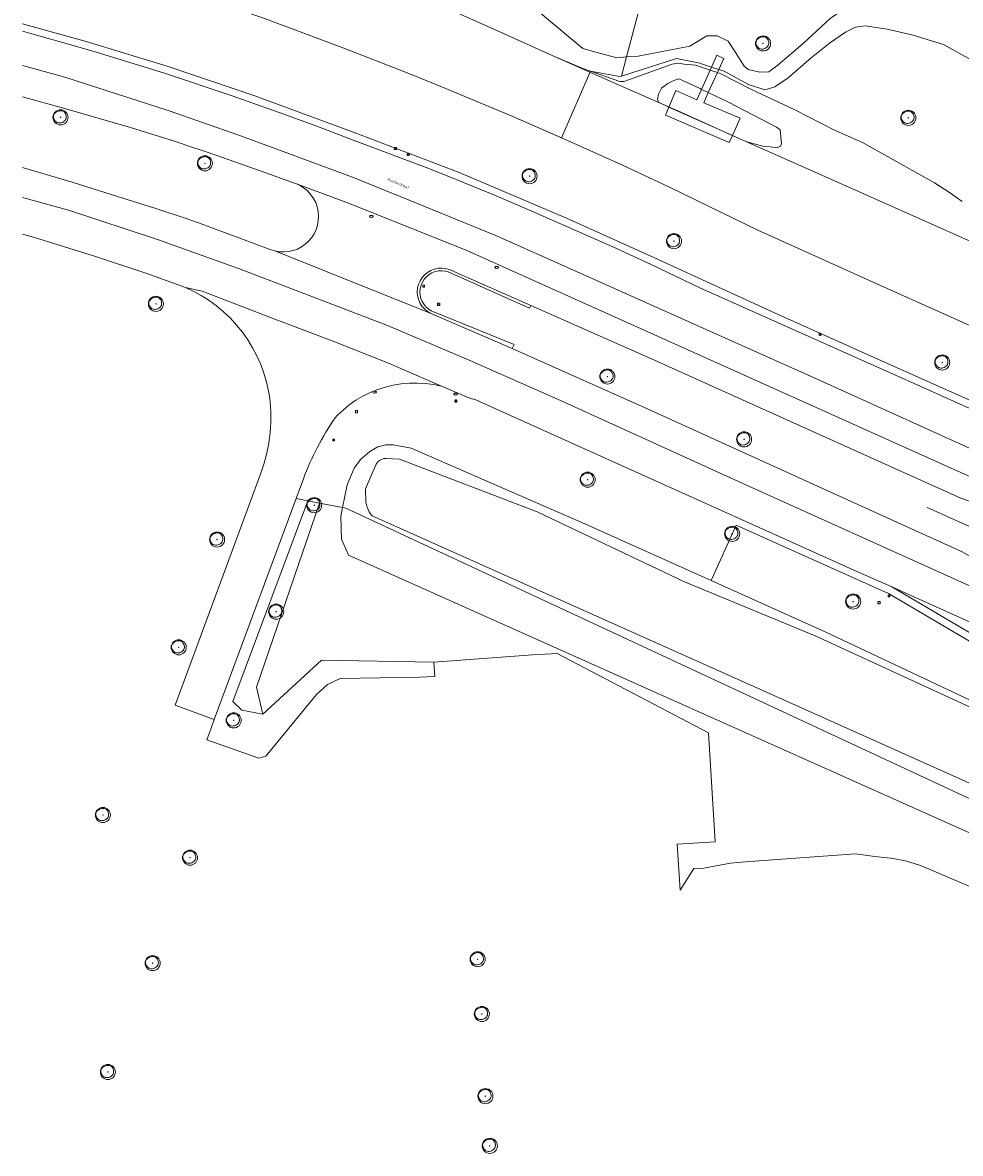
# Model space of a CAD drawing. Header units: metres. Extents: x 162108 to 162858, y 502368 to 503171.
# Tile 2 of 39: x 162125 to 162249, y 502535 to 502685. Entities that reach past the tile are written whole.
import ezdxf
from ezdxf.enums import TextEntityAlignment as Align

# ---------------------------------------------------------------- set-up
doc = ezdxf.new("R2010")
doc.units = ezdxf.units.M
for name, color, linetype, lineweight in [('B-PV-GK-BESCHOEIING-G', 252, 'GK-BESCHOEIING-SO', 13), ('B-PV-IE-MEUBILAIR-S', 252, 'Continuous', 13), ('B-PV-IE-MEUBILAIR_WEGMEUBILAIR-G', 252, 'Continuous', 13), ('B-PV-KW-KUNSTWERK_STEIGER-GV', 252, 'Continuous', 13), ('B-PV-OG-TERREIN_BEGROEID-GV', 7, 'Continuous', 13), ('B-PV-OG-TOPOGRAFIE-T18', 7, 'Continuous', 18), ('B-PV-OG-WEG-GV', 252, 'Continuous', 13), ('B-PV-VH-GESLOTENVERHARDING_ASFALT-GV', 252, 'Continuous', 13), ('B-PV-VH-GESLOTENVERHARDING_BETON-GV', 252, 'Continuous', 13), ('B-PV-VH-OPENVERHARDING_BETONSTRAATSTEEN-GV', 252, 'Continuous', 13)]:
    doc.layers.add(name, color=color, linetype=linetype, lineweight=lineweight)
for name, color, linetype, lineweight, true_color in [('B-PV-GR-BEPLANTING_CULTUUR_BOSPLANTSOEN-GV', 7, 'Continuous', 13, 0x99cc00), ('B-PV-GR-BEPLANTING_CULTUUR_HEESTERS-GV', 7, 'Continuous', 13, 0x99cc00), ('B-PV-OG-WATER_GRACHT-GV', 7, 'Continuous', 13, 0x007299), ('B-WE-GR-BOOM-S', 3, 'Continuous', 18, 0x00ff00)]:
    doc.layers.add(name, color=color, linetype=linetype, lineweight=lineweight, true_color=true_color)
doc.styles.add('NLCS-ISO', font='NLCS-ISO.ttf')
doc.styles.add('NLCS-ISO-M200-T18', font='NLCS-ISO.ttf', dxfattribs={"height": 1.8})
doc.linetypes.add('GK-BESCHOEIING-SO', pattern='A,18,-3,[1,NLCS.SHX,S=0.6,R=0,X=0,Y=0],-3', length=24)

# ---------------------------------------------------------------- blocks, each defined once
blk = doc.blocks.new('SIE-MEUBILAIR_BORD_VERKEER-SO')
blk.add_lwpolyline([(-0.5625, -0.5625), (0.5625, -0.5625), (0.5625, 0.5625), (-0.5625, 0.5625)], close=True)
at = {"style": 'NLCS-ISO'}
blk.add_text('vb', height=0.75, dxfattribs=at).set_placement((0, 0), align=Align.MIDDLE_CENTER)
blk = doc.blocks.new('SIE-MEUBILAIR_BORD_RECLAME-SO')
blk.add_lwpolyline([(-0.75, -0.75), (0.75, -0.75), (0.75, 0.75), (-0.75, 0.75)], close=True)
at = {"style": 'NLCS-ISO'}
blk.add_text('rb', height=0.75, dxfattribs=at).set_placement((0, 0), align=Align.MIDDLE_CENTER)
blk = doc.blocks.new('SIE-MEUBILAIR_PAAL_LICHTMAST-SO')
for points in [[(-0.62, 0), (-1, 0)], [(-0.71, 0.71), (-0.44, 0.44)], [(0, 1), (0, 0.62)], [(0.44, 0.44), (0.71, 0.71)], [(1, 0), (0.62, 0)], [(-0.71, -0.71), (-0.44, -0.44)], [(0, -0.62), (0, -1)], [(0.44, -0.44), (0.71, -0.71)]]:
    blk.add_lwpolyline(points)
blk.add_circle((0, 0), 0.5)
blk = doc.blocks.new('SIE-MEUBILAIR_PUT_KOLK-SO')
blk.add_ellipse((0, 0), major_axis=(1.25, 0), ratio=0.54)
at = {"style": 'NLCS-ISO'}
blk.add_text('klk', height=0.75, dxfattribs=at).set_placement((0.03, 0), align=Align.MIDDLE_CENTER)
blk = doc.blocks.new('SGR-BOOM_03')
blk.add_lwpolyline([(2.39, 3.6), (2.81, 3.14), (3.17, 2.6), (3.46, 1.98), (3.66, 1.31), (3.77, 0.62), (3.77, -0.08), (3.65, -0.77), (3.39, -1.41), (3, -2), (2.49, -2.52), (1.88, -2.96), (1.21, -3.31), (0.49, -3.56), (-0.26, -3.7), (-0.99, -3.72), (-1.7, -3.6), (-2.35, -3.35), (-2.94, -2.98), (-3.46, -2.51), (-3.9, -1.97), (-4.25, -1.38), (-4.52, -0.76), (-4.68, -0.13), (-4.73, 0.48), (-4.67, 1.06), (-4.5, 1.6), (-4.24, 2.1), (-3.91, 2.55), (-3.5, 2.97), (-3.03, 3.33), (-2.53, 3.65), (-1.98, 3.92), (-1.42, 4.14), (-0.84, 4.29), (-0.26, 4.39), (0.31, 4.41), (0.87, 4.35), (1.41, 4.2), (1.92, 3.95)], close=True)
for radius in [5, 0.15]:
    blk.add_circle((0, 0), radius)

msp = doc.modelspace()

# ---------------------------------------------------------------- linework, layer by layer
at = {"layer": 'B-PV-GK-BESCHOEIING-G'}
for points in [[(162299.11, 502626.13), (162295.37, 502632.19), (162291.35, 502637.68), (162276.66, 502644.45), (162264.5, 502649.83), (162231.02, 502664.79), (162218.97, 502670.12), (162212.35, 502673.1), (162203.35, 502677.06), (162195.29, 502680.64), (162188.04, 502683.89), (162180.71, 502687.14), (162174.29, 502689.78), (162172.89, 502690.3), (162165.26, 502693.16), (162159.18, 502695.4), (162148.96, 502699.03), (162139.55, 502702.08), (162130.4, 502704.8), (162125.16, 502706.13)], [(162296.77, 502621.61), (162287.52, 502628.35), (162239.65, 502649.75), (162222.52, 502657.46), (162216.15, 502660.58), (162210.81, 502663.16), (162204.61, 502666.1), (162197.7, 502669.18), (162190.07, 502672.52), (162180.01, 502676.73), (162175.87, 502678.4), (162167.7, 502681.58), (162157.21, 502685.54), (162146.84, 502689.16), (162142.02, 502690.75), (162136.71, 502692.45), (162133.72, 502693.38), (162128.36, 502694.95), (162125.16, 502695.79)]]:
    msp.add_lwpolyline(points, dxfattribs=at)
at = {"layer": 'B-PV-GR-BEPLANTING_CULTUUR_BOSPLANTSOEN-GV'}
for points in [[(162205.69, 502692.93), (162192.7, 502695.01), (162181.22, 502699.78), (162167.14, 502705.31), (162175.51, 502698.61), (162193.5, 502686.45), (162199.37, 502681.53), (162200.75, 502681.16), (162203.86, 502680.32), (162205.13, 502680.43), (162207.75, 502690.23)], [(162280.5, 502572.05), (162282.88, 502576.61), (162279.47, 502578.17), (162277.69, 502578.98), (162277.58, 502579.03), (162275.34, 502579.04), (162270.33, 502572.96), (162167.95, 502620.64), (162167.54, 502620.72), (162167.32, 502619.54), (162167.39, 502616.56), (162168.32, 502614.4), (162269.71, 502569.08), (162271.98, 502567.96), (162272.37, 502569.05), (162272.41, 502569.2), (162275.56, 502574.05), (162276.99, 502577.41), (162278.8, 502576.62), (162276.88, 502573), (162274.74, 502569.61)]]:
    msp.add_lwpolyline(points, close=True, dxfattribs=at)
for points in [[(162180.71, 502687.14), (162188.04, 502683.89), (162195.29, 502680.64), (162199.33, 502678.91), (162200.38, 502678.55), (162204.27, 502677.82), (162204.45, 502677.88), (162205.13, 502680.43), (162203.86, 502680.32), (162200.75, 502681.16), (162199.37, 502681.53), (162193.5, 502686.45)], [(162252.78, 502678.96), (162247.13, 502682.06), (162242.91, 502683.38), (162239.67, 502684.12), (162236.73, 502684.56), (162235.48, 502684.36), (162234.13, 502683.7), (162232.02, 502682.25), (162229.6, 502680.32), (162226.56, 502677.68), (162224.79, 502676.49), (162223.44, 502676.09), (162221.3, 502676.78), (162218.09, 502678.53), (162217.36, 502678.77), (162216.4, 502679.09), (162214.68, 502679.65), (162211.76, 502680.24), (162204.45, 502677.88), (162204.27, 502677.82), (162200.38, 502678.55), (162204.27, 502677.18), (162204.8, 502677.17), (162205.53, 502677.44), (162211.2, 502679.49), (162212.01, 502679.59), (162212.75, 502679.47), (162214.25, 502679.36), (162216.22, 502678.68), (162217.18, 502678.35), (162217.64, 502678.19), (162221.61, 502676.18), (162227.43, 502673.43), (162232.59, 502670.77), (162236.39, 502669.09), (162245.93, 502663.77), (162248.04, 502662.38), (162249.58, 502661.3)], [(162269.71, 502569.08), (162168.32, 502614.4), (162167.39, 502616.56), (162167.32, 502619.54), (162167.54, 502620.72), (162164.46, 502621.33), (162156.13, 502596.91), (162156.96, 502593.35), (162164.74, 502600.51), (162179.62, 502600.23), (162192.69, 502601.22), (162195.95, 502601.38), (162216.01, 502590.9), (162216.86, 502576.42), (162211.86, 502576.13), (162212.22, 502570.04), (162214.04, 502572.91), (162215.36, 502572.96), (162218.89, 502573.61), (162220.83, 502573.77), (162235.45, 502574.83), (162237.72, 502574.53), (162239.22, 502574.36), (162240.19, 502574.26), (162242.1, 502573.9), (162243.96, 502573.34), (162245.76, 502572.59), (162251.24, 502570.27)]]:
    msp.add_lwpolyline(points, dxfattribs=at)
at = {"layer": 'B-PV-GR-BEPLANTING_CULTUUR_HEESTERS-GV'}
msp.add_lwpolyline([(162156.96, 502593.35), (162156.13, 502596.91), (162164.46, 502621.33), (162162.91, 502621.64), (162153.01, 502595.05), (162154.21, 502593.9)], close=True, dxfattribs=at)
at = {"layer": 'B-PV-IE-MEUBILAIR_WEGMEUBILAIR-G'}
msp.add_lwpolyline([(162313.23, 502590.1), (162244.94, 502620.73)], dxfattribs=at)
at = {"layer": 'B-PV-KW-KUNSTWERK_STEIGER-GV'}
for points in [[(162218.03, 502680.23), (162217.11, 502680.66), (162216.4, 502679.09)], [(162217.36, 502678.77), (162218.03, 502680.23)], [(162216.22, 502678.68), (162215.08, 502676.14)], [(162215.97, 502675.71), (162217.18, 502678.35)], [(162216.4, 502679.09), (162216.22, 502678.68)], [(162217.18, 502678.35), (162217.36, 502678.77)], [(162215.08, 502676.14), (162214.47, 502674.76), (162211.67, 502675.97), (162210.76, 502673.8)], [(162219.16, 502670.03), (162220.17, 502672.3), (162215.37, 502674.37), (162215.97, 502675.71)], [(162210.76, 502673.8), (162210.3, 502672.71), (162218.73, 502669.09)], [(162218.73, 502669.09), (162219.16, 502670.03)]]:
    msp.add_lwpolyline(points, dxfattribs=at)
at = {"layer": 'B-PV-OG-TERREIN_BEGROEID-GV'}
for points in [[(162287.52, 502628.35), (162239.65, 502649.75), (162222.52, 502657.46), (162216.15, 502660.58), (162210.81, 502663.16), (162204.61, 502666.1), (162197.7, 502669.18), (162196.51, 502669.7), (162190.07, 502672.52), (162180.01, 502676.73), (162175.87, 502678.4), (162167.7, 502681.58), (162157.21, 502685.54), (162146.84, 502689.16), (162142.02, 502690.75), (162136.71, 502692.45), (162133.72, 502693.38), (162128.36, 502694.95), (162125.16, 502695.79)], [(162249.54, 502690.41), (162248.15, 502691), (162246.88, 502691.06), (162245, 502690.72), (162241.61, 502690.33), (162239.26, 502689.83), (162236.22, 502688.27), (162232.15, 502685.59), (162228.53, 502682.21), (162225.22, 502679.4), (162224, 502678.45), (162222.78, 502678.41), (162221.25, 502678.79), (162220.7, 502679.22), (162219.44, 502681.24), (162218.59, 502682.53), (162217.15, 502683.21), (162215.77, 502683.24), (162213.54, 502681.86), (162206.67, 502680.55), (162205.13, 502680.43), (162204.45, 502677.88)], [(162207.75, 502690.23), (162205.13, 502680.43), (162206.67, 502680.55), (162213.54, 502681.86), (162215.77, 502683.24), (162217.15, 502683.21), (162218.59, 502682.53), (162219.44, 502681.24), (162220.7, 502679.22), (162221.25, 502678.79), (162222.78, 502678.41), (162224, 502678.45), (162225.22, 502679.4), (162228.53, 502682.21), (162232.15, 502685.59)], [(162125.16, 502684.84), (162133.58, 502682.5), (162144.28, 502679.21), (162155.89, 502675.26), (162169.06, 502670.41), (162182.96, 502665.11), (162197.18, 502659.07), (162208.77, 502653.85), (162224.72, 502646.52), (162238.02, 502640.58), (162253.15, 502633.82)], [(162204.45, 502677.88), (162211.76, 502680.24), (162214.68, 502679.65), (162216.4, 502679.09), (162217.36, 502678.77), (162218.09, 502678.53), (162221.3, 502676.78), (162223.44, 502676.09), (162224.79, 502676.49), (162226.56, 502677.68), (162229.6, 502680.32), (162232.02, 502682.25), (162234.13, 502683.7), (162235.48, 502684.36), (162236.73, 502684.56), (162239.67, 502684.12), (162242.91, 502683.38), (162247.13, 502682.06), (162252.78, 502678.96)], [(162210.59, 502676.93), (162209.78, 502676.3)], [(162214.88, 502676.23), (162212.05, 502677.54), (162211.4, 502677.33), (162210.59, 502676.93)], [(162209.78, 502676.3), (162209.39, 502675.48), (162209.22, 502674.81), (162209.38, 502674.43), (162210.76, 502673.8)], [(162215.08, 502676.14), (162214.88, 502676.23)], [(162215.97, 502675.71), (162215.08, 502676.14)], [(162215.08, 502676.14), (162215.08, 502676.14)], [(162225.48, 502670.76), (162225.01, 502671.15), (162218.73, 502674.38), (162215.97, 502675.71)], [(162210.76, 502673.8), (162219.16, 502670.03)], [(162219.16, 502670.03), (162220.94, 502669.23), (162223.17, 502668.63)], [(162223.17, 502668.63), (162224.21, 502668.53), (162225.07, 502668.38), (162225.51, 502668.62), (162225.68, 502668.9), (162225.48, 502670.76)], [(162179.37, 502651.83), (162178.98, 502651.6), (162178.64, 502651.32), (162178.34, 502650.99), (162178.11, 502650.61), (162177.93, 502650.2)], [(162180.23, 502652.09), (162179.79, 502651.99), (162179.37, 502651.83)], [(162181.12, 502652.06), (162180.67, 502652.11), (162180.23, 502652.09)], [(162181.52, 502651.95), (162181.12, 502652.06)], [(162192.29, 502647.16), (162181.52, 502651.95)], [(162177.93, 502650.2), (162177.82, 502649.76), (162177.78, 502649.32), (162177.81, 502648.87)], [(162177.81, 502648.87), (162177.91, 502648.44), (162178.08, 502648.02)], [(162178.08, 502648.02), (162178.32, 502647.64)], [(162178.32, 502647.64), (162178.61, 502647.3)], [(162178.61, 502647.3), (162178.95, 502647.01)], [(162178.95, 502647.01), (162179.28, 502646.81)], [(162192.47, 502647.48), (162192.29, 502647.16)], [(162208.45, 502640.42), (162192.47, 502647.48)], [(162179.28, 502646.81), (162190.25, 502642.33)], [(162190.25, 502642.33), (162190, 502641.79)], [(162190, 502641.79), (162207.61, 502633.95), (162237.71, 502620.26)], [(162239.7, 502626.36), (162208.45, 502640.42)], [(162253.01, 502594.1), (162231.43, 502604.27), (162216.35, 502611.06), (162199.61, 502618.59), (162176.6, 502628.6), (162174.25, 502629.06), (162173.27, 502629.06), (162172.22, 502628.77), (162171.13, 502628.17), (162169.91, 502627.11), (162169.05, 502625.94), (162168.12, 502623.73), (162167.54, 502620.72), (162167.95, 502620.64), (162270.33, 502572.96)], [(162261.98, 502579.07), (162220.73, 502597.59), (162171.47, 502619.64), (162171.25, 502619.9), (162171.07, 502620.18), (162170.91, 502620.48), (162170.78, 502620.79), (162170.69, 502621.12), (162170.63, 502621.46), (162170.56, 502623.22), (162171.98, 502626.49), (162172.07, 502626.63), (162172.28, 502626.86), (162172.4, 502626.96), (162172.68, 502627.11), (162172.98, 502627.21), (162173.29, 502627.24), (162175.07, 502627.14), (162193.32, 502620.14), (162212.83, 502610.89), (162230.1, 502603.73), (162267.26, 502586.62)], [(162303.44, 502600.76), (162280.2, 502611.3), (162249.41, 502621.97), (162239.7, 502626.36)], [(162237.71, 502620.26), (162249.49, 502614.9)], [(162264.72, 502594.68), (162239.82, 502609.33), (162223.68, 502616.57), (162219.64, 502618.38), (162216.35, 502611.06), (162231.43, 502604.27), (162253.01, 502594.1)]]:
    msp.add_lwpolyline(points, dxfattribs=at)
msp.add_lwpolyline([(162154.21, 502593.9), (162153.01, 502595.05), (162162.91, 502621.64), (162161.39, 502621.94), (162150.51, 502592.65), (162150.11, 502591.51), (162149.55, 502589.96), (162156.44, 502587.51), (162157.36, 502587.81), (162164.09, 502595.97), (162165.55, 502597.29), (162167.22, 502598.1), (162177.72, 502598.26), (162179.73, 502598.34), (162179.62, 502600.23), (162164.74, 502600.51), (162156.96, 502593.35)], close=True, dxfattribs=at)
at = {"layer": 'B-PV-OG-WATER_GRACHT-GV'}
for points in [[(162125.16, 502695.79), (162128.36, 502694.95), (162133.72, 502693.38), (162136.71, 502692.45), (162142.02, 502690.75), (162146.84, 502689.16), (162157.21, 502685.54), (162167.7, 502681.58)], [(162195.29, 502680.64), (162188.04, 502683.89), (162180.71, 502687.14)], [(162167.7, 502681.58), (162175.87, 502678.4), (162180.01, 502676.73), (162190.07, 502672.52), (162196.51, 502669.7)], [(162200.38, 502678.55), (162199.33, 502678.91), (162195.29, 502680.64)], [(162249.58, 502661.3), (162248.04, 502662.38), (162245.93, 502663.77), (162236.39, 502669.09), (162232.59, 502670.77), (162227.43, 502673.43), (162221.61, 502676.18), (162217.64, 502678.19), (162217.18, 502678.35), (162216.22, 502678.68), (162214.25, 502679.36), (162212.75, 502679.47), (162212.01, 502679.59), (162211.2, 502679.49), (162205.53, 502677.44), (162204.8, 502677.17), (162204.27, 502677.18), (162200.38, 502678.55), (162196.51, 502669.7), (162197.7, 502669.18), (162204.61, 502666.1), (162210.81, 502663.16), (162216.15, 502660.58), (162222.52, 502657.46), (162239.65, 502649.75), (162287.52, 502628.35)], [(162196.51, 502669.7), (162200.38, 502678.55)], [(162267.26, 502586.62), (162230.1, 502603.73), (162212.83, 502610.89), (162193.32, 502620.14), (162175.07, 502627.14), (162173.29, 502627.24), (162172.98, 502627.21), (162172.68, 502627.11), (162172.4, 502626.96), (162172.28, 502626.86), (162172.07, 502626.63), (162171.98, 502626.49), (162170.56, 502623.22), (162170.63, 502621.46), (162170.69, 502621.12), (162170.78, 502620.79), (162170.91, 502620.48), (162171.07, 502620.18), (162171.25, 502619.9), (162171.47, 502619.64), (162220.73, 502597.59), (162261.98, 502579.07)]]:
    msp.add_lwpolyline(points, dxfattribs=at)
msp.add_lwpolyline([(162209.38, 502674.43), (162209.22, 502674.81), (162209.39, 502675.48), (162209.78, 502676.3), (162210.59, 502676.93), (162211.4, 502677.33), (162212.05, 502677.54), (162214.88, 502676.23), (162215.08, 502676.14), (162215.08, 502676.14), (162215.97, 502675.71), (162218.73, 502674.38), (162225.01, 502671.15), (162225.48, 502670.76), (162225.68, 502668.9), (162225.51, 502668.62), (162225.07, 502668.38), (162224.21, 502668.53), (162223.17, 502668.63), (162220.94, 502669.23), (162219.16, 502670.03), (162210.76, 502673.8)], close=True, dxfattribs=at)
at = {"layer": 'B-PV-OG-WEG-GV'}
for points in [[(162253.15, 502633.82), (162238.02, 502640.58), (162224.72, 502646.52), (162208.77, 502653.85), (162197.18, 502659.07), (162182.96, 502665.11), (162169.06, 502670.41), (162155.89, 502675.26), (162144.28, 502679.21), (162133.58, 502682.5), (162125.16, 502684.84)], [(162125.16, 502683.83), (162126.36, 502683.51), (162130.6, 502682.32), (162134.75, 502681.12), (162138.93, 502679.85), (162143.96, 502678.27), (162152.91, 502675.26), (162159.77, 502672.83), (162164.47, 502671.13), (162168.7, 502669.48), (162173.32, 502667.77), (162178.95, 502665.64), (162182.57, 502664.19), (162187.87, 502662.02), (162192.59, 502660.01), (162203.73, 502655.08), (162208.39, 502652.92), (162214.85, 502649.84), (162243.23, 502637.16), (162252.78, 502632.89)], [(162265.18, 502595.57), (162240.27, 502610.22), (162235.17, 502612.49), (162184.85, 502635.14), (162184.7, 502635.09), (162180.64, 502636.8), (162179.58, 502637.03), (162178.52, 502637.17), (162177.45, 502637.23), (162176.38, 502637.22), (162175.3, 502637.12), (162174.24, 502636.95), (162173.2, 502636.7), (162172.18, 502636.37), (162171.18, 502635.96), (162170.22, 502635.49), (162169.3, 502634.94), (162168.42, 502634.32), (162167.59, 502633.64), (162166.81, 502632.91), (162166.55, 502632.63)], [(162162.35, 502624.54), (162161.39, 502621.94), (162162.91, 502621.64), (162164.46, 502621.33), (162167.54, 502620.72), (162168.12, 502623.73), (162169.05, 502625.94), (162169.91, 502627.11), (162171.13, 502628.17), (162172.22, 502628.77), (162173.27, 502629.06), (162174.25, 502629.06), (162176.6, 502628.6), (162199.61, 502618.59), (162216.35, 502611.06), (162219.64, 502618.38), (162223.68, 502616.57), (162239.82, 502609.33), (162264.72, 502594.68)]]:
    msp.add_lwpolyline(points, dxfattribs=at)
msp.add_lwpolyline([(162166.55, 502632.63, 0.059864), (162162.35, 502624.54)], format="xyb", dxfattribs=at)
at = {"layer": 'B-PV-VH-GESLOTENVERHARDING_ASFALT-GV'}
for points in [[(162252.78, 502632.89), (162243.23, 502637.16), (162214.85, 502649.84), (162208.39, 502652.92), (162203.73, 502655.08), (162192.59, 502660.01), (162187.87, 502662.02), (162182.57, 502664.19), (162178.95, 502665.64), (162173.32, 502667.77), (162168.7, 502669.48), (162164.47, 502671.13), (162159.77, 502672.83), (162152.91, 502675.26), (162143.96, 502678.27), (162138.93, 502679.85), (162134.75, 502681.12), (162130.6, 502682.32), (162126.36, 502683.51), (162125.16, 502683.83)], [(162270.52, 502619.53), (162230.79, 502637.58), (162195.63, 502653.28), (162187.91, 502656.71), (162176.37, 502661.47), (162168.85, 502664.49), (162159.66, 502667.91), (162153.68, 502670.13), (162144.56, 502673.28), (162130.77, 502677.74), (162125.16, 502679.31)], [(162125.16, 502679.31), (162130.77, 502677.74), (162144.56, 502673.28), (162153.68, 502670.13), (162159.66, 502667.91), (162168.85, 502664.49), (162176.37, 502661.47), (162187.91, 502656.71), (162195.63, 502653.28), (162230.79, 502637.58), (162270.52, 502619.53), (162283.67, 502613.82), (162291.25, 502610.27), (162319.24, 502597.45), (162375.15, 502572.36), (162376.98, 502576.56)], [(162125.16, 502675.16), (162130.56, 502673.66), (162139.45, 502671.1), (162145.41, 502669.23), (162146.19, 502668.96), (162146.78, 502668.76), (162149.47, 502667.85), (162151.74, 502667.08), (162157.39, 502665.07), (162160.88, 502663.8), (162161.42, 502663.62), (162168.33, 502661.07), (162183.9, 502654.83), (162246.85, 502626.54), (162272.55, 502615)], [(162207.61, 502633.95), (162190, 502641.79), (162179.13, 502646.49), (162158.55, 502654.73), (162157.96, 502654.91), (162148.46, 502658.45), (162146.67, 502659.05), (162142.81, 502660.34), (162137.74, 502661.96), (162131.73, 502663.83), (162125.27, 502665.74), (162125.16, 502665.77)], [(162272.55, 502615), (162246.85, 502626.54), (162183.9, 502654.83), (162168.33, 502661.07), (162161.42, 502663.62), (162161.95, 502663.36), (162162.46, 502663.03), (162162.93, 502662.64), (162163.34, 502662.18), (162163.69, 502661.68), (162163.97, 502661.14), (162164.17, 502660.56), (162164.3, 502659.96), (162164.35, 502659.35), (162164.32, 502658.74), (162164.21, 502658.14), (162164.03, 502657.56), (162163.77, 502657), (162163.44, 502656.49), (162163.04, 502656.02), (162162.59, 502655.61), (162162.09, 502655.26), (162161.54, 502654.98), (162160.97, 502654.77), (162160.37, 502654.64), (162159.76, 502654.59), (162159.15, 502654.62), (162158.55, 502654.73), (162179.13, 502646.49), (162178.74, 502646.73), (162178.36, 502647.05), (162178.03, 502647.43), (162177.77, 502647.86), (162177.58, 502648.33), (162177.46, 502648.82), (162177.43, 502649.32), (162177.47, 502649.82), (162177.6, 502650.31), (162177.79, 502650.77), (162178.06, 502651.2), (162178.4, 502651.57), (162178.78, 502651.89), (162179.22, 502652.15), (162179.69, 502652.33), (162180.18, 502652.43), (162180.68, 502652.46), (162181.18, 502652.41), (162181.67, 502652.28), (162181.8, 502652.22), (162182.25, 502651.99), (162192.47, 502647.48), (162208.45, 502640.42), (162239.7, 502626.36), (162249.41, 502621.97)], [(162125.16, 502661.83), (162131.23, 502660.13), (162143.04, 502656.23), (162153.77, 502652.41), (162164.98, 502648.11), (162173.5, 502644.83), (162184.31, 502640.26), (162196.39, 502634.9), (162220.95, 502623.76), (162254.5, 502608.59), (162295.9, 502590), (162321.87, 502578.19), (162367.66, 502557.48), (162368.95, 502560.44), (162308.26, 502587.99), (162266.99, 502606.71), (162252.55, 502613.17), (162249.49, 502614.9), (162237.71, 502620.26), (162207.61, 502633.95)], [(162220.95, 502623.76), (162196.39, 502634.9), (162184.31, 502640.26), (162173.5, 502644.83), (162164.98, 502648.11), (162153.77, 502652.41), (162143.04, 502656.23), (162131.23, 502660.13), (162125.16, 502661.83)], [(162125.16, 502656.96), (162126.73, 502656.5), (162134.55, 502654.07), (162141.6, 502651.73), (162146.75, 502649.88), (162148.95, 502649.4), (162158.55, 502645.71), (162166.17, 502642.83), (162173.61, 502639.87), (162180.64, 502636.8), (162184.7, 502635.09), (162184.85, 502635.14), (162235.17, 502612.49), (162240.27, 502610.22), (162296.24, 502584.96)], [(162175.3, 502637.12), (162176.38, 502637.22), (162177.45, 502637.23), (162178.52, 502637.17), (162179.58, 502637.03), (162180.64, 502636.8), (162173.61, 502639.87), (162166.17, 502642.83), (162158.55, 502645.71), (162148.95, 502649.4), (162146.75, 502649.88), (162147.73, 502649.41), (162148.81, 502648.83), (162149.85, 502648.17), (162150.84, 502647.44), (162151.78, 502646.66), (162152.67, 502645.81), (162153.5, 502644.91), (162154.27, 502643.95), (162154.98, 502642.95), (162155.62, 502641.9), (162156.19, 502640.81), (162156.69, 502639.69), (162157.12, 502638.54), (162157.47, 502637.36), (162157.74, 502636.16)], [(162166.55, 502632.63), (162166.81, 502632.91), (162167.59, 502633.64), (162168.42, 502634.32), (162169.3, 502634.94), (162170.22, 502635.49), (162171.18, 502635.96), (162172.18, 502636.37), (162173.2, 502636.7), (162174.24, 502636.95), (162175.3, 502637.12)], [(162156.7, 502625.29), (162145.34, 502594.53), (162150.51, 502592.65), (162161.39, 502621.94), (162162.35, 502624.54)], [(162254.5, 502608.59), (162220.95, 502623.76)]]:
    msp.add_lwpolyline(points, dxfattribs=at)
for points in [[(162157.74, 502636.16, -0.132149), (162156.7, 502625.29)], [(162162.35, 502624.54, -0.059864), (162166.55, 502632.63)]]:
    msp.add_lwpolyline(points, format="xyb", dxfattribs=at)
at = {"layer": 'B-PV-VH-GESLOTENVERHARDING_BETON-GV'}
for points in [[(162296.24, 502584.96), (162240.27, 502610.22)], [(162240.27, 502610.22), (162265.18, 502595.57), (162266.07, 502595.18)]]:
    msp.add_lwpolyline(points, dxfattribs=at)
at = {"layer": 'B-PV-VH-OPENVERHARDING_BETONSTRAATSTEEN-GV'}
msp.add_lwpolyline([(162190.25, 502642.33), (162179.28, 502646.81), (162178.95, 502647.01), (162178.61, 502647.3), (162178.32, 502647.64), (162178.08, 502648.02), (162177.91, 502648.44), (162177.81, 502648.87), (162177.78, 502649.32), (162177.82, 502649.76), (162177.93, 502650.2), (162178.11, 502650.61), (162178.34, 502650.99), (162178.64, 502651.32), (162178.98, 502651.6), (162179.37, 502651.83), (162179.79, 502651.99), (162180.23, 502652.09), (162180.67, 502652.11), (162181.12, 502652.06), (162181.52, 502651.95), (162192.29, 502647.16), (162192.47, 502647.48), (162182.25, 502651.99), (162181.8, 502652.22), (162181.67, 502652.28), (162181.18, 502652.41), (162180.68, 502652.46), (162180.18, 502652.43), (162179.69, 502652.33), (162179.22, 502652.15), (162178.78, 502651.89), (162178.4, 502651.57), (162178.06, 502651.2), (162177.79, 502650.77), (162177.6, 502650.31), (162177.47, 502649.82), (162177.43, 502649.32), (162177.46, 502648.82), (162177.58, 502648.33), (162177.77, 502647.86), (162178.03, 502647.43), (162178.36, 502647.05), (162178.74, 502646.73), (162179.13, 502646.49), (162190, 502641.79)], close=True, dxfattribs=at)

# ---------------------------------------------------------------- block references
at = {"layer": 'B-PV-IE-MEUBILAIR-S', "xscale": 0.2, "yscale": 0.2, "zscale": 0.2}
for name, p in [('SIE-MEUBILAIR_BORD_RECLAME-SO', (162174.52, 502668.3)), ('SIE-MEUBILAIR_PAAL_LICHTMAST-SO', (162176.24, 502667.51)), ('SIE-MEUBILAIR_PUT_KOLK-SO', (162171.33, 502659.31)), ('SIE-MEUBILAIR_PUT_KOLK-SO', (162187.94, 502652.55)), ('SIE-MEUBILAIR_BORD_VERKEER-SO', (162178.28, 502650.06)), ('SIE-MEUBILAIR_BORD_RECLAME-SO', (162180.26, 502647.66)), ('SIE-MEUBILAIR_PAAL_LICHTMAST-SO', (162230.78, 502643.68)), ('SIE-MEUBILAIR_PUT_KOLK-SO', (162171.77, 502636.03)), ('SIE-MEUBILAIR_PUT_KOLK-SO', (162182.51, 502635.77)), ('SIE-MEUBILAIR_PAAL_LICHTMAST-SO', (162182.54, 502634.84)), ('SIE-MEUBILAIR_BORD_RECLAME-SO', (162169.38, 502633.42)), ('SIE-MEUBILAIR_BORD_VERKEER-SO', (162166.35, 502629.68)), ('SIE-MEUBILAIR_BORD_RECLAME-SO', (162238.56, 502608.14)), ('SIE-MEUBILAIR_BORD_VERKEER-SO', (162239.9, 502609.03))]:
    msp.add_blockref(name, p, dxfattribs=at)
at = {"layer": 'B-WE-GR-BOOM-S', "xscale": 0.2, "yscale": 0.2, "zscale": 0.2}
for p in [(162223.22, 502682.22), (162130.18, 502672.43), (162242.46, 502672.37), (162149.3, 502666.34), (162192.3, 502664.64), (162211.42, 502656.03), (162142.81, 502647.72), (162246.95, 502639.95), (162202.6, 502638.08), (162220.71, 502629.76), (162199.99, 502624.42), (162163.78, 502621.04), (162150.91, 502616.49), (162219.13, 502617.25), (162158.73, 502606.94), (162235.15, 502608.27), (162145.83, 502602.21), (162153.11, 502592.53), (162135.79, 502579.99), (162147.33, 502574.34), (162185.42, 502560.88), (162142.38, 502560.37), (162185.98, 502553.63), (162136.45, 502545.94), (162186.45, 502542.74), (162187.03, 502536.16)]:
    msp.add_blockref('SGR-BOOM_03', p, dxfattribs=at)

# ---------------------------------------------------------------- texts
at = {"layer": 'B-PV-OG-TOPOGRAFIE-T18', "style": 'NLCS-ISO-M200-T18'}
msp.add_text('Kustendreef', height=0.36, rotation=-22.8, dxfattribs=at).set_placement((162174.94, 502663.67), align=Align.MIDDLE)

doc.saveas('drawing.dxf')
